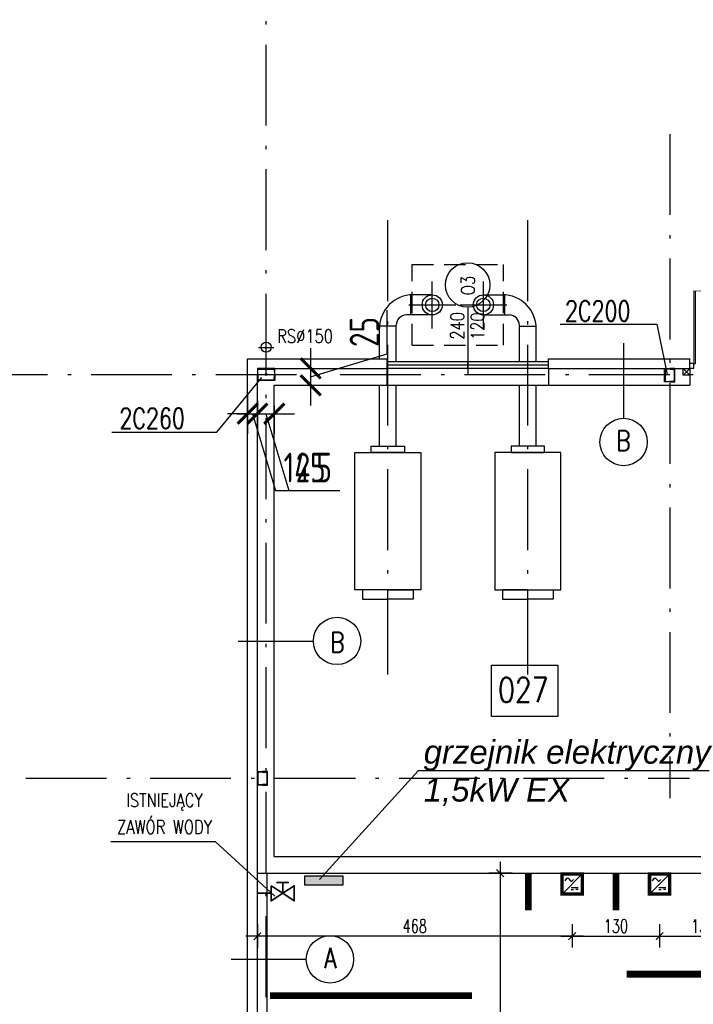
# Model space of a CAD drawing. Extents: x 153948 to 285449, y -89387 to -60195.
# Tile 48 of 100: x 248354 to 249356, y -75775 to -74312. Entities that reach past the tile are written whole.
import ezdxf
from ezdxf.enums import TextEntityAlignment as Align

# ---------------------------------------------------------------- set-up
doc = ezdxf.new("R2010")
doc.units = 0
doc.header["$LTSCALE"] = 100
doc.header["$MEASUREMENT"] = 0
doc.header["$PDMODE"] = 1
doc.linetypes.add('ACAD_ISO10W100', pattern=[18.5, 12, -3, 0.5, -3])
doc.linetypes.add('HIDDEN2', pattern=[4.7625, 3.175, -1.5875])
doc.layers.get('0').update_dxf_attribs({"linetype": 'CONTINUOUS'})
doc.layers.get('DEFPOINTS').update_dxf_attribs({"linetype": 'CONTINUOUS'})
for name, color, linetype in [('!!! instalacje', 7, 'CONTINUOUS'), ('1', 2, 'CONTINUOUS'), ('_INST OPIS', 7, 'CONTINUOUS'), ('_INST WODA', 4, 'CONTINUOUS'), ('A-LINIA PASY', 253, 'CONTINUOUS'), ('A-WYMIARY100', 7, 'CONTINUOUS'), ('ALUMINIUM', 5, 'CONTINUOUS'), ('DRZWI', 5, 'CONTINUOUS'), ('K-STA', 2, 'CONTINUOUS'), ('OKNA', 5, 'CONTINUOUS'), ('OPIS-POM', 2, 'CONTINUOUS'), ('OSIE', 8, 'ACAD_ISO10W100'), ('R-----OP', 2, 'CONTINUOUS'), ('RYNNY', 2, 'CONTINUOUS'), ('TEXT', 11, 'CONTINUOUS'), ('WIDOK', 11, 'CONTINUOUS'), ('WYMIARY', 1, 'CONTINUOUS')]:
    doc.layers.add(name, color=color, linetype=linetype)
doc.layers.add('A-PROSTOWNIK', color=7, linetype='CONTINUOUS', true_color=0xff0f0f)
doc.layers.add('CEGLA', color=4, linetype='CONTINUOUS', lineweight=30)
doc.layers.add('PANELE', color=3, linetype='CONTINUOUS', lineweight=30)
doc.styles.add('DYBY-NORMALNY-0-8-N', font='ROMANS.SHX', dxfattribs={"width": 0.8})
doc.styles.add('ISTN', font='ariali.ttf', dxfattribs={"height": 35})
doc.styles.add('STYLE2', font='isocp.shx', dxfattribs={"width": 0.8})
doc.styles.add('TXT3', font='SIMPLEX.SHX', dxfattribs={"width": 0.75, "height": 40})
doc.styles.add('wym_romans', font='romans.shx', dxfattribs={"width": 0.7})
doc.dimstyles.new('100_CM_krótki', dxfattribs={"dimscale": 10, "dimtxt": 2, "dimasz": 1.1, "dimexe": 1.7, "dimexo": 2, "dimgap": 0.5, "dimtad": 1, "dimdec": 1, "dimrnd": 0.5, "dimzin": 9, "dimtxsty": 'wym_romans', "dimblk": 'ARCHTICK', "dimcen": 2, "dimdle": 1.7, "dimclrd": 256, "dimclre": 256, "dimclrt": 151, "dimadec": 1, "dimazin": 2, "dimtfac": 1, "dimtdec": 1, "dimtix": 1, "dimtmove": 1, "dimatfit": 2, "dimldrblk": 'ARCHTICK', "dimfxl": 1.8, "dimfxlon": 1, "dimtolj": 1, "dimtzin": 0, "dimlwd": -1, "dimlwe": -1, "dimarcsym": 0})
doc.dimstyles.new('KRESKI_100', dxfattribs={"dimscale": 20, "dimtxt": 2.2, "dimasz": 1.5, "dimexe": 1.5, "dimexo": 1.5, "dimgap": 0.6, "dimtad": 1, "dimdec": 1, "dimrnd": 0.5, "dimdsep": 46, "dimtxsty": 'STYLE2', "dimblk1": 'ARCHTICK', "dimblk2": 'ARCHTICK', "dimsah": 1, "dimcen": 2.5, "dimdle": 1.5, "dimclrd": 10, "dimclre": 10, "dimclrt": 15, "dimadec": 0, "dimazin": 0, "dimtfac": 1, "dimtdec": 1, "dimtmove": 1, "dimatfit": 3, "dimldrblk": 'ARCHTICK', "dimfxl": 1.5, "dimfxlon": 1, "dimtolj": 1, "dimtzin": 0, "dimarcsym": 0})

# ---------------------------------------------------------------- blocks, each defined once
blk = doc.blocks.new('SC200X2')
at = {"layer": '1'}
for points in [[(-10, 7.5), (-10, 0), (-9.7, 0, 0.391021), (-9.1, 0.6), (-8.7, 5.6, -0.391021), (-7.6, 6.6), (7.6, 6.6, -0.391021), (8.7, 5.6), (9.1, 0.6, 0.391021), (9.7, 0), (10, 0), (10, 7.5)], [(-10, -7.5), (-10, 0), (-9.7, 0, -0.391021), (-9.1, -0.6), (-8.7, -5.6, 0.391021), (-7.6, -6.6), (7.6, -6.6, 0.391021), (8.7, -5.6), (9.1, -0.6, -0.391021), (9.7, 0), (10, 0), (10, -7.5)]]:
    blk.add_lwpolyline(points, format="xyb", close=True, dxfattribs=at)
blk = doc.blocks.new('SC260X2')
at = {"layer": '1'}
for points in [[(-13, 9), (-13, 0), (-12.4, 0), (-12.1, 7, -0.401015), (-11.1, 7.9), (11.1, 7.9, -0.401015), (12.1, 7), (12.4, 0), (13, 0), (13, 9)], [(-13, -9), (-13, 0), (-12.4, 0), (-12.1, -7, 0.401015), (-11.1, -7.9), (11.1, -7.9, 0.401015), (12.1, -7), (12.4, 0), (13, 0), (13, -9)]]:
    blk.add_lwpolyline(points, format="xyb", close=True, dxfattribs=at)
blk = doc.blocks.new('O120')
at = {"layer": 'OKNA', "ltscale": 0.1}
for p, q in [((0, 10), (120, 10)), ((0, 10), (0, 0)), ((0, 5), (120, 5)), ((0, 0), (120, 0)), ((120, 10), (120, 0))]:
    blk.add_line(p, q, dxfattribs=at)
blk = doc.blocks.new('D100')
at = {"layer": 'ALUMINIUM'}
for p, q in [((0, 0), (0, -6)), ((0, 0), (5, 0)), ((5, -6), (5, 0)), ((95, 0), (100, 0)), ((95, 0), (95, -6)), ((100, 0), (100, -6)), ((0, -6), (5, -6)), ((95, -6), (100, -6))]:
    blk.add_line(p, q, dxfattribs=at)
at = {"layer": 'ALUMINIUM', "lineweight": 9}
blk.add_line((95, -6), (95, -96), dxfattribs=at)
blk.add_arc((95, -6), 90, 180, 270, dxfattribs=at)
at = {"layer": 'DEFPOINTS'}
for p, q in [((93, -6), (93, -95.9)), ((95, -6), (93, -6))]:
    blk.add_line(p, q, dxfattribs=at)
blk = doc.blocks.new('_ARCHTICK')
at = {"color": 0, "linetype": 'ByBlock', "const_width": 0.15}
blk.add_lwpolyline([(-0.5, -0.5), (0.5, 0.5)], dxfattribs=at)
blk = doc.blocks.new('*D81')
at = {"layer": 'DEFPOINTS', "color": 0, "ltscale": 0.1, "transparency": 16777216}
for p in [(260307.9, -71947), (248692.9, -74816), (260307.9, -74816)]:
    blk.add_point(p, dxfattribs=at)
at = {"layer": 'WYMIARY', "color": 10, "lineweight": -2, "ltscale": 0.1, "transparency": 16777216}
for p, q in [((248692.9, -71977), (248692.9, -71917)), ((260307.9, -71977), (260307.9, -71917)), ((248662.9, -71947), (260337.9, -71947))]:
    blk.add_line(p, q, dxfattribs=at)
at = {"layer": 'WYMIARY', "color": 10, "lineweight": -2, "ltscale": 0.1, "transparency": 16777216, "xscale": 30, "yscale": 30, "zscale": 30, "rotation": 180}
blk.add_blockref('_ARCHTICK', (248692.9, -71947), dxfattribs=at)
at = {"layer": 'WYMIARY', "color": 10, "lineweight": -2, "ltscale": 0.1, "transparency": 16777216, "xscale": 30, "yscale": 30, "zscale": 30}
blk.add_blockref('_ARCHTICK', (260307.9, -71947), dxfattribs=at)
at = {"layer": 'WYMIARY', "color": 15, "ltscale": 0.1, "transparency": 16777216, "insert": (254500.4, -71913), "char_height": 44, "attachment_point": 5, "style": 'STYLE2'}
blk.add_mtext('\\A1;11615', dxfattribs=at)
blk = doc.blocks.new('*D101')
at = {"layer": 'DEFPOINTS', "color": 0, "ltscale": 0.1, "transparency": 16777216}
for p in [(248692.9, -72027), (248692.9, -74816), (248900.4, -74816)]:
    blk.add_point(p, dxfattribs=at)
at = {"layer": 'WYMIARY', "color": 10, "lineweight": -2, "ltscale": 0.1, "transparency": 16777216}
for p, q in [((248692.9, -72057), (248692.9, -71997)), ((248900.4, -72057), (248900.4, -71997)), ((248930.4, -72027), (248662.9, -72027))]:
    blk.add_line(p, q, dxfattribs=at)
at = {"layer": 'WYMIARY', "color": 10, "lineweight": -2, "ltscale": 0.1, "transparency": 16777216, "xscale": 30, "yscale": 30, "zscale": 30, "rotation": 180}
blk.add_blockref('_ARCHTICK', (248692.9, -72027), dxfattribs=at)
at = {"layer": 'WYMIARY', "color": 10, "lineweight": -2, "ltscale": 0.1, "transparency": 16777216, "xscale": 30, "yscale": 30, "zscale": 30}
blk.add_blockref('_ARCHTICK', (248900.4, -72027), dxfattribs=at)
at = {"layer": 'WYMIARY', "color": 15, "ltscale": 0.1, "transparency": 16777216, "insert": (248796.7, -71993), "char_height": 44, "attachment_point": 5, "style": 'STYLE2'}
blk.add_mtext('\\A1;207.5', dxfattribs=at)
blk = doc.blocks.new('*D102')
at = {"layer": 'DEFPOINTS', "color": 0, "ltscale": 0.1, "transparency": 16777216}
for p in [(248720.4, -72107), (248720.4, -72187), (248692.9, -74816)]:
    blk.add_point(p, dxfattribs=at)
at = {"layer": 'WYMIARY', "color": 10, "lineweight": -2, "ltscale": 0.1, "transparency": 16777216}
for p, q in [((248692.9, -72137), (248692.9, -72077)), ((248720.4, -72137), (248720.4, -72077)), ((248662.9, -72107), (248750.4, -72107))]:
    blk.add_line(p, q, dxfattribs=at)
at = {"layer": 'WYMIARY', "color": 10, "lineweight": -2, "ltscale": 0.1, "transparency": 16777216, "xscale": 30, "yscale": 30, "zscale": 30, "rotation": 180}
blk.add_blockref('_ARCHTICK', (248692.9, -72107), dxfattribs=at)
at = {"layer": 'WYMIARY', "color": 10, "lineweight": -2, "ltscale": 0.1, "transparency": 16777216, "xscale": 30, "yscale": 30, "zscale": 30}
blk.add_blockref('_ARCHTICK', (248720.4, -72107), dxfattribs=at)
at = {"layer": 'WYMIARY', "color": 15, "ltscale": 0.1, "transparency": 16777216, "insert": (248780.6, -72073), "char_height": 44, "attachment_point": 5, "style": 'STYLE2'}
blk.add_mtext('\\A1;27.5', dxfattribs=at)
blk = doc.blocks.new('*D112')
at = {"layer": 'DEFPOINTS', "color": 0, "ltscale": 0.1, "transparency": 16777216}
for p in [(248707.4, -72187), (248707.4, -72267), (248692.9, -74816)]:
    blk.add_point(p, dxfattribs=at)
at = {"layer": 'WYMIARY', "color": 10, "lineweight": -2, "ltscale": 0.1, "transparency": 16777216}
for p, q in [((248692.9, -72217), (248692.9, -72157)), ((248707.4, -72217), (248707.4, -72157)), ((248692.9, -72187), (248662.9, -72187)), ((248692.9, -72187), (248707.4, -72187)), ((248707.4, -72187), (248737.4, -72187))]:
    blk.add_line(p, q, dxfattribs=at)
at = {"layer": 'WYMIARY', "color": 10, "lineweight": -2, "ltscale": 0.1, "transparency": 16777216, "xscale": 30, "yscale": 30, "zscale": 30}
blk.add_blockref('_ARCHTICK', (248692.9, -72187), dxfattribs=at)
at = {"layer": 'WYMIARY', "color": 10, "lineweight": -2, "ltscale": 0.1, "transparency": 16777216, "xscale": 30, "yscale": 30, "zscale": 30, "rotation": 180}
blk.add_blockref('_ARCHTICK', (248707.4, -72187), dxfattribs=at)
at = {"layer": 'WYMIARY', "color": 15, "ltscale": 0.1, "transparency": 16777216, "insert": (248647.4, -72153), "char_height": 44, "attachment_point": 5, "style": 'STYLE2'}
blk.add_mtext('\\A1;14.5', dxfattribs=at)
blk = doc.blocks.new('*D136')
at = {"layer": 'DEFPOINTS', "color": 0, "ltscale": 0.1, "transparency": 16777216}
for p in [(248692.9, -74839.5), (248707.4, -74848.5), (248707.4, -74897.7)]:
    blk.add_point(p, dxfattribs=at)
at = {"layer": 'WYMIARY', "color": 10, "lineweight": -2, "ltscale": 0.1, "transparency": 16777216}
for p, q in [((248692.9, -74869.5), (248692.9, -74927.7)), ((248707.4, -74878.5), (248707.4, -74927.7)), ((248692.9, -74897.7), (248662.9, -74897.7)), ((248692.9, -74897.7), (248707.4, -74897.7)), ((248692.9, -74897.7), (248707.4, -74897.7)), ((248700.2, -74897.7), (248734.4, -75011.7)), ((248707.4, -74897.7), (248737.4, -74897.7)), ((248734.4, -75011.7), (248830.2, -75011.7))]:
    blk.add_line(p, q, dxfattribs=at)
at = {"layer": 'WYMIARY', "color": 10, "lineweight": -2, "ltscale": 0.1, "transparency": 16777216, "xscale": 30, "yscale": 30, "zscale": 30}
blk.add_blockref('_ARCHTICK', (248692.9, -74897.7), dxfattribs=at)
at = {"layer": 'WYMIARY', "color": 10, "lineweight": -2, "ltscale": 0.1, "transparency": 16777216, "xscale": 30, "yscale": 30, "zscale": 30, "rotation": 180}
blk.add_blockref('_ARCHTICK', (248707.4, -74897.7), dxfattribs=at)
at = {"layer": 'WYMIARY', "color": 15, "ltscale": 0.1, "transparency": 16777216, "insert": (248782.3, -74977.7), "char_height": 44, "attachment_point": 5, "style": 'STYLE2'}
blk.add_mtext('\\A1;14.5', dxfattribs=at)
blk = doc.blocks.new('*D137')
at = {"layer": 'DEFPOINTS', "color": 0, "ltscale": 0.1, "transparency": 16777216}
for p in [(248707.4, -74848.5), (248732.4, -74855.5), (248732.4, -74897.7)]:
    blk.add_point(p, dxfattribs=at)
at = {"layer": 'WYMIARY', "color": 10, "lineweight": -2, "ltscale": 0.1, "transparency": 16777216}
for p, q in [((248707.4, -74878.5), (248707.4, -74927.7)), ((248732.4, -74885.5), (248732.4, -74927.7)), ((248677.4, -74897.7), (248762.4, -74897.7)), ((248719.9, -74897.7), (248754.1, -75011.7)), ((248754.1, -75011.7), (248819.2, -75011.7))]:
    blk.add_line(p, q, dxfattribs=at)
at = {"layer": 'WYMIARY', "color": 10, "lineweight": -2, "ltscale": 0.1, "transparency": 16777216, "xscale": 30, "yscale": 30, "zscale": 30, "rotation": 180}
blk.add_blockref('_ARCHTICK', (248707.4, -74897.7), dxfattribs=at)
at = {"layer": 'WYMIARY', "color": 10, "lineweight": -2, "ltscale": 0.1, "transparency": 16777216, "xscale": 30, "yscale": 30, "zscale": 30}
blk.add_blockref('_ARCHTICK', (248732.4, -74897.7), dxfattribs=at)
at = {"layer": 'WYMIARY', "color": 15, "ltscale": 0.1, "transparency": 16777216, "insert": (248786.6, -74977.7), "char_height": 44, "attachment_point": 5, "style": 'STYLE2'}
blk.add_mtext('\\A1;25', dxfattribs=at)
blk = doc.blocks.new('*D149')
at = {"layer": 'DEFPOINTS', "color": 0, "ltscale": 0.1, "transparency": 16777216}
for p in [(248733.4, -74830.5), (248732.4, -74855.5), (248786.6, -74855.5)]:
    blk.add_point(p, dxfattribs=at)
at = {"layer": 'WYMIARY', "color": 10, "lineweight": -2, "ltscale": 0.1, "transparency": 16777216}
for p, q in [((248900.6, -74808.8), (248900.6, -74743.8)), ((248786.6, -74800.5), (248786.6, -74885.5)), ((248786.6, -74843), (248900.6, -74808.8)), ((248763.4, -74830.5), (248816.6, -74830.5)), ((248762.4, -74855.5), (248816.6, -74855.5))]:
    blk.add_line(p, q, dxfattribs=at)
at = {"layer": 'WYMIARY', "color": 10, "lineweight": -2, "ltscale": 0.1, "transparency": 16777216, "xscale": 30, "yscale": 30, "zscale": 30}
for p, rotation in [((248786.6, -74830.5), 90), ((248786.6, -74855.5), 270)]:
    blk.add_blockref('_ARCHTICK', p, dxfattribs=dict(at, rotation=rotation))
at = {"layer": 'WYMIARY', "color": 15, "ltscale": 0.1, "transparency": 16777216, "insert": (248866.6, -74776.3), "char_height": 44, "attachment_point": 5, "rotation": 90, "style": 'STYLE2'}
blk.add_mtext('\\A1;25', dxfattribs=at)
blk = doc.blocks.new('*D198')
at = {"layer": 'DEFPOINTS', "color": 0, "ltscale": 0.1, "transparency": 16777216}
for p in [(248692.9, -74816), (247825, -85703), (248692.9, -85703)]:
    blk.add_point(p, dxfattribs=at)
at = {"layer": 'WYMIARY', "color": 10, "lineweight": -2, "ltscale": 0.1, "transparency": 16777216}
for p, q in [((247825, -74786), (247825, -85733)), ((247855, -74816), (247795, -74816)), ((247855, -85703), (247795, -85703))]:
    blk.add_line(p, q, dxfattribs=at)
at = {"layer": 'WYMIARY', "color": 10, "lineweight": -2, "ltscale": 0.1, "transparency": 16777216, "xscale": 30, "yscale": 30, "zscale": 30}
for p, rotation in [((247825, -74816), 90), ((247825, -85703), 270)]:
    blk.add_blockref('_ARCHTICK', p, dxfattribs=dict(at, rotation=rotation))
at = {"layer": 'WYMIARY', "color": 15, "ltscale": 0.1, "transparency": 16777216, "insert": (247791, -80259.5), "char_height": 44, "attachment_point": 5, "rotation": 90, "style": 'STYLE2'}
blk.add_mtext('\\A1;10887', dxfattribs=at)
blk = doc.blocks.new('*D203')
at = {"layer": 'DEFPOINTS', "color": 0, "ltscale": 0.1, "transparency": 16777216}
for p in [(247905, -74816), (248692.9, -74816), (248692.9, -76849.5)]:
    blk.add_point(p, dxfattribs=at)
at = {"layer": 'WYMIARY', "color": 10, "lineweight": -2, "ltscale": 0.1, "transparency": 16777216}
for p, q in [((247905, -76879.5), (247905, -74786)), ((247935, -74816), (247875, -74816)), ((247935, -76849.5), (247875, -76849.5))]:
    blk.add_line(p, q, dxfattribs=at)
at = {"layer": 'WYMIARY', "color": 10, "lineweight": -2, "ltscale": 0.1, "transparency": 16777216, "xscale": 30, "yscale": 30, "zscale": 30}
for p, rotation in [((247905, -74816), 90), ((247905, -76849.5), 270)]:
    blk.add_blockref('_ARCHTICK', p, dxfattribs=dict(at, rotation=rotation))
at = {"layer": 'WYMIARY', "color": 15, "ltscale": 0.1, "transparency": 16777216, "insert": (247871, -75832.8), "char_height": 44, "attachment_point": 5, "rotation": 90, "style": 'STYLE2'}
blk.add_mtext('\\A1;2033.5', dxfattribs=at)
blk = doc.blocks.new('*D204')
at = {"layer": 'DEFPOINTS', "color": 0, "ltscale": 0.1, "transparency": 16777216}
for p in [(248692.9, -74816), (247985, -74839.5), (248065, -74839.5)]:
    blk.add_point(p, dxfattribs=at)
at = {"layer": 'WYMIARY', "color": 10, "lineweight": -2, "ltscale": 0.1, "transparency": 16777216}
for p, q in [((247915, -74806.8), (247915, -74706.5)), ((247985, -74816), (247985, -74786)), ((247985, -74827.8), (247915, -74806.8)), ((248015, -74816), (247955, -74816)), ((247985, -74816), (247985, -74839.5)), ((247985, -74816), (247985, -74839.5)), ((248015, -74839.5), (247955, -74839.5)), ((247985, -74839.5), (247985, -74869.5))]:
    blk.add_line(p, q, dxfattribs=at)
at = {"layer": 'WYMIARY', "color": 10, "lineweight": -2, "ltscale": 0.1, "transparency": 16777216, "xscale": 30, "yscale": 30, "zscale": 30}
for p, rotation in [((247985, -74816), 270), ((247985, -74839.5), 90)]:
    blk.add_blockref('_ARCHTICK', p, dxfattribs=dict(at, rotation=rotation))
at = {"layer": 'WYMIARY', "color": 15, "ltscale": 0.1, "transparency": 16777216, "insert": (247881, -74756.7), "char_height": 44, "attachment_point": 5, "rotation": 90, "style": 'STYLE2'}
blk.add_mtext('\\A1;23.5', dxfattribs=at)
blk = doc.blocks.new('*D234')
at = {"layer": 'DEFPOINTS', "color": 0, "ltscale": 0.1, "transparency": 16777216}
for p in [(248065, -74839.5), (248145, -74839.5), (248363.2, -75439.5)]:
    blk.add_point(p, dxfattribs=at)
at = {"layer": 'WYMIARY', "color": 10, "lineweight": -2, "ltscale": 0.1, "transparency": 16777216}
for p, q in [((248065, -75469.5), (248065, -74809.5)), ((248095, -74839.5), (248035, -74839.5)), ((248095, -75439.5), (248035, -75439.5))]:
    blk.add_line(p, q, dxfattribs=at)
at = {"layer": 'WYMIARY', "color": 10, "lineweight": -2, "ltscale": 0.1, "transparency": 16777216, "xscale": 30, "yscale": 30, "zscale": 30}
for p, rotation in [((248065, -74839.5), 90), ((248065, -75439.5), 270)]:
    blk.add_blockref('_ARCHTICK', p, dxfattribs=dict(at, rotation=rotation))
at = {"layer": 'WYMIARY', "color": 15, "ltscale": 0.1, "transparency": 16777216, "insert": (248031, -75139.5), "char_height": 44, "attachment_point": 5, "rotation": 90, "style": 'STYLE2'}
blk.add_mtext('\\A1;600', dxfattribs=at)
blk = doc.blocks.new('*D236')
at = {"layer": 'DEFPOINTS', "color": 0, "ltscale": 0.1, "transparency": 16777216}
for p in [(248065, -74816), (248692.9, -74816), (248707.4, -74830.5)]:
    blk.add_point(p, dxfattribs=at)
at = {"layer": 'WYMIARY', "color": 10, "lineweight": -2, "ltscale": 0.1, "transparency": 16777216}
for p, q in [((247995, -74802.3), (247995, -74706.4)), ((248065, -74816), (248065, -74786)), ((248065, -74823.3), (247995, -74802.3)), ((248095, -74816), (248035, -74816)), ((248065, -74830.5), (248065, -74816)), ((248065, -74830.5), (248065, -74816)), ((248095, -74830.5), (248035, -74830.5)), ((248065, -74830.5), (248065, -74860.5))]:
    blk.add_line(p, q, dxfattribs=at)
at = {"layer": 'WYMIARY', "color": 10, "lineweight": -2, "ltscale": 0.1, "transparency": 16777216, "xscale": 30, "yscale": 30, "zscale": 30}
for p, rotation in [((248065, -74816), 270), ((248065, -74830.5), 90)]:
    blk.add_blockref('_ARCHTICK', p, dxfattribs=dict(at, rotation=rotation))
at = {"layer": 'WYMIARY', "color": 15, "ltscale": 0.1, "transparency": 16777216, "insert": (247961, -74754.4), "char_height": 44, "attachment_point": 5, "rotation": 90, "style": 'STYLE2'}
blk.add_mtext('\\A1;14.5', dxfattribs=at)
blk = doc.blocks.new('*D811')
at = {"layer": 'A-WYMIARY100', "ltscale": 0.1, "transparency": 16777216}
for p, q in [((249068.3, -75563.5), (249068.3, -76621.5)), ((249086.3, -75580.5), (249051.3, -75580.5)), ((249086.3, -76604.5), (249051.3, -76604.5))]:
    blk.add_line(p, q, dxfattribs=at)
at = {"layer": 'DEFPOINTS', "color": 0, "ltscale": 0.1, "transparency": 16777216}
for p in [(249323.9, -75580.5), (249068.3, -76604.5), (249323.9, -76604.5)]:
    blk.add_point(p, dxfattribs=at)
at = {"layer": 'A-WYMIARY100', "ltscale": 0.1, "transparency": 16777216, "xscale": 11, "yscale": 11, "zscale": 11}
for p, rotation in [((249068.3, -75580.5), 90), ((249068.3, -76604.5), 270)]:
    blk.add_blockref('_ARCHTICK', p, dxfattribs=dict(at, rotation=rotation))
at = {"layer": 'A-WYMIARY100', "color": 151, "ltscale": 0.1, "transparency": 16777216, "insert": (249053.3, -76092.5), "char_height": 20, "attachment_point": 5, "rotation": 90, "style": 'wym_romans'}
blk.add_mtext('\\A1;1024', dxfattribs=at)
blk = doc.blocks.new('symb_prost')
at = {"layer": 'A-PROSTOWNIK', "ltscale": 0.1, "const_width": 5}
blk.add_lwpolyline([(-15, 0), (15, 0), (15, -30), (-15, -30)], close=True, dxfattribs=at)
at = {"layer": 'A-PROSTOWNIK', "lineweight": 25, "ltscale": 0.1}
for points in [[(-15, -30), (15, 0)], [(-1.3, -20), (9.1, -20)], [(-1.3, -23.1), (2.2, -23.1)], [(9.1, -23.1), (5.6, -23.1)]]:
    blk.add_lwpolyline(points, dxfattribs=at)
blk.add_lwpolyline([(-10.6, -10.3), (-7.9, -6.7, -0.472451), (-5.5, -6.7), (-2.3, -10.3, 0.462364), (0.1, -10.3), (2, -8.1)], format="xyb", dxfattribs=at)
blk = doc.blocks.new('*D901')
at = {"layer": 'A-WYMIARY100', "ltscale": 0.1, "transparency": 16777216}
for p, q in [((249175.4, -75656.1), (249175.4, -75691.1)), ((249305.4, -75656.1), (249305.4, -75691.1)), ((249158.4, -75674.1), (249322.4, -75674.1))]:
    blk.add_line(p, q, dxfattribs=at)
at = {"layer": 'DEFPOINTS', "color": 0, "ltscale": 0.1, "transparency": 16777216}
for p in [(249175.4, -75611.5), (249305.4, -75611.5), (249305.4, -75674.1)]:
    blk.add_point(p, dxfattribs=at)
at = {"layer": 'A-WYMIARY100', "ltscale": 0.1, "transparency": 16777216, "xscale": 11, "yscale": 11, "zscale": 11, "rotation": 180}
blk.add_blockref('_ARCHTICK', (249175.4, -75674.1), dxfattribs=at)
at = {"layer": 'A-WYMIARY100', "ltscale": 0.1, "transparency": 16777216, "xscale": 11, "yscale": 11, "zscale": 11}
blk.add_blockref('_ARCHTICK', (249305.4, -75674.1), dxfattribs=at)
at = {"layer": 'A-WYMIARY100', "color": 151, "ltscale": 0.1, "transparency": 16777216, "insert": (249240.4, -75659.1), "char_height": 20, "attachment_point": 5, "style": 'wym_romans'}
blk.add_mtext('\\A1;130', dxfattribs=at)
blk = doc.blocks.new('*D902')
at = {"layer": 'A-WYMIARY100', "ltscale": 0.1, "transparency": 16777216}
for p, q in [((249305.4, -75656.1), (249305.4, -75691.1)), ((249435.4, -75656.1), (249435.4, -75691.1)), ((249288.4, -75674.1), (249452.4, -75674.1))]:
    blk.add_line(p, q, dxfattribs=at)
at = {"layer": 'DEFPOINTS', "color": 0, "ltscale": 0.1, "transparency": 16777216}
for p in [(249305.4, -75611.5), (249435.4, -75611.5), (249435.4, -75674.1)]:
    blk.add_point(p, dxfattribs=at)
at = {"layer": 'A-WYMIARY100', "ltscale": 0.1, "transparency": 16777216, "xscale": 11, "yscale": 11, "zscale": 11, "rotation": 180}
blk.add_blockref('_ARCHTICK', (249305.4, -75674.1), dxfattribs=at)
at = {"layer": 'A-WYMIARY100', "ltscale": 0.1, "transparency": 16777216, "xscale": 11, "yscale": 11, "zscale": 11}
blk.add_blockref('_ARCHTICK', (249435.4, -75674.1), dxfattribs=at)
at = {"layer": 'A-WYMIARY100', "color": 151, "ltscale": 0.1, "transparency": 16777216, "insert": (249370.4, -75659.1), "char_height": 20, "attachment_point": 5, "style": 'wym_romans'}
blk.add_mtext('\\A1;130', dxfattribs=at)
blk = doc.blocks.new('*D908')
at = {"layer": 'A-WYMIARY100', "ltscale": 0.1, "transparency": 16777216}
for p, q in [((249175.4, -75656.1), (249175.4, -75691.1)), ((248707.4, -75656.4), (248707.4, -75691.1)), ((249192.4, -75674.1), (248690.4, -75674.1))]:
    blk.add_line(p, q, dxfattribs=at)
at = {"layer": 'DEFPOINTS', "color": 0, "ltscale": 0.1, "transparency": 16777216}
for p in [(249175.4, -75611.5), (248707.4, -75636.4), (248707.4, -75674.1)]:
    blk.add_point(p, dxfattribs=at)
at = {"layer": 'A-WYMIARY100', "ltscale": 0.1, "transparency": 16777216, "xscale": 11, "yscale": 11, "zscale": 11, "rotation": 180}
blk.add_blockref('_ARCHTICK', (248707.4, -75674.1), dxfattribs=at)
at = {"layer": 'A-WYMIARY100', "ltscale": 0.1, "transparency": 16777216, "xscale": 11, "yscale": 11, "zscale": 11}
blk.add_blockref('_ARCHTICK', (249175.4, -75674.1), dxfattribs=at)
at = {"layer": 'A-WYMIARY100', "color": 151, "ltscale": 0.1, "transparency": 16777216, "insert": (248941.4, -75659.1), "char_height": 20, "attachment_point": 5, "style": 'wym_romans'}
blk.add_mtext('\\A1;468', dxfattribs=at)

msp = doc.modelspace()

# ---------------------------------------------------------------- hatches: boundary and pattern name
at = {"layer": '!!! instalacje', "ltscale": 0.1}
h = msp.add_hatch(color=1, dxfattribs=at)
h.dxf.hatch_style = 1
h.paths.add_polyline_path([(248834.95, -75597.78), (248834.95, -75584.89), (248777.65, -75584.89), (248777.65, -75597.78)])

# ---------------------------------------------------------------- linework, layer by layer
for p, q in [((248946.45, -75428.2), (248799.98, -75589.82)), ((249378.85, -75428.2), (248946.45, -75428.2))]:
    msp.add_line(p, q, dxfattribs=at)
at = {"layer": '!!! instalacje', "color": 1, "ltscale": 0.1}
msp.add_lwpolyline([(248834.95, -75597.78), (248834.95, -75584.89), (248777.65, -75584.89), (248777.65, -75597.78)], close=True, dxfattribs=at)
msp.add_circle((248720.4, -74839.55), 1.31)
at = {"layer": '_INST OPIS'}
for p, q in [((248489.32, -75533.45), (248644.78, -75533.45)), ((248644.78, -75533.45), (248733.33, -75614.84))]:
    msp.add_line(p, q, dxfattribs=at)
at = {"layer": '_INST WODA', "lineweight": 35, "ltscale": 0.1}
for points in [[(248736.02, -75594.38), (248754.08, -75594.38)], [(248745.05, -75610.41), (248745.05, -75594.38)], [(248707.69, -75610.41), (248727.82, -75610.41)]]:
    msp.add_lwpolyline(points, dxfattribs=at)
msp.add_lwpolyline([(248727.82, -75599.18), (248727.82, -75621.64), (248745.05, -75610.41), (248762.28, -75599.18), (248762.28, -75621.64), (248745.05, -75610.41)], close=True, dxfattribs=at)
at = {"layer": 'A-LINIA PASY', "color": 253, "true_color": 0xababab, "const_width": 10}
for points in [[(249110.4, -75580.55), (249110.4, -75635.55)], [(249240.4, -75580.55), (249240.4, -75635.55)], [(249616.4, -75730.55), (249256.4, -75730.55)], [(249026.4, -75762.55), (248726.4, -75762.55)]]:
    msp.add_lwpolyline(points, dxfattribs=at)
at = {"layer": 'CEGLA', "ltscale": 0.2}
for p, q in [((248900.4, -74855.55), (248900.4, -74830.55)), ((249140.4, -74830.55), (249140.4, -74855.55)), ((249350.4, -74830.55), (249350.4, -74855.55))]:
    msp.add_line(p, q, dxfattribs=at)
at = {"layer": 'CEGLA', "ltscale": 0.5}
for p, q in [((248732.4, -74855.55), (248900.4, -74855.55)), ((248732.4, -75555.55), (248732.4, -74855.55)), ((249140.4, -74855.55), (249350.4, -74855.55)), ((248732.4, -75555.55), (249532.4, -75555.55)), ((248707.4, -75580.55), (249940.4, -75580.55))]:
    msp.add_line(p, q, dxfattribs=at)
at = {"layer": 'K-STA', "ltscale": 0.1}
for p, q in [((248935.62, -74751.05), (248935.62, -74721.15)), ((248967.4, -74721.05), (248938.9, -74721.05)), ((249043.4, -74721.05), (249071.9, -74721.05)), ((249075.19, -74751.05), (249075.19, -74721.15)), ((248967.4, -74751.05), (248928.9, -74751.05)), ((249043.4, -74751.05), (249081.9, -74751.05)), ((248888.9, -74816.05), (248888.9, -74771.05)), ((248913.9, -74767.76), (248889.01, -74767.76)), ((248913.9, -74820.55), (248913.9, -74766.05)), ((249096.9, -74820.55), (249096.9, -74766.05)), ((249096.9, -74767.76), (249121.8, -74767.76)), ((249121.9, -74820.55), (249121.9, -74771.05)), ((249350.4, -74830.55), (249340.4, -74840.55)), ((249350.4, -74840.55), (249340.4, -74830.55)), ((248888.9, -74946.16), (248888.9, -74855.55)), ((248913.9, -74946.16), (248913.9, -74855.55)), ((249096.9, -74946.16), (249096.9, -74855.55)), ((249121.9, -74946.16), (249121.9, -74855.55))]:
    msp.add_line(p, q, dxfattribs=at)
at = {"layer": 'K-STA'}
for points in [[(249350.4, -74840.55), (249340.4, -74840.55), (249340.4, -74830.55), (249350.4, -74830.55)], [(248876.68, -74946.16), (248926.13, -74946.16), (248926.13, -74955.55), (248876.68, -74955.55)], [(249134.13, -74946.16), (249084.68, -74946.16), (249084.68, -74955.55), (249134.13, -74955.55)], [(248852.4, -74955.55), (248950.4, -74955.55), (248950.4, -75159.55), (248852.4, -75159.55)], [(249158.4, -74955.55), (249060.4, -74955.55), (249060.4, -75159.55), (249158.4, -75159.55)], [(248901.4, -75159.55), (248863.65, -75159.55), (248863.65, -75173.16), (248901.4, -75173.16)], [(248901.4, -75159.55), (248939.16, -75159.55), (248939.16, -75173.16), (248901.4, -75173.16)], [(249109.4, -75159.55), (249071.65, -75159.55), (249071.65, -75173.16), (249109.4, -75173.16)], [(249109.4, -75159.55), (249147.16, -75159.55), (249147.16, -75173.16), (249109.4, -75173.16)]]:
    msp.add_lwpolyline(points, close=True, dxfattribs=at)
at = {"layer": 'K-STA', "ltscale": 0.1}
for centre, radius in [((248967.4, -74736.05), 15), ((248967.4, -74736.05), 10), ((249043.4, -74736.05), 15), ((249043.4, -74736.05), 10)]:
    msp.add_circle(centre, radius, dxfattribs=at)
for centre, radius, start, end in [((248938.9, -74771.05), 50, 90, 180), ((249071.9, -74771.05), 50, 0, 90), ((248928.9, -74766.05), 15, 90, 180), ((249081.9, -74766.05), 15, 0, 90)]:
    msp.add_arc(centre, radius, start, end, dxfattribs=at)
at = {"layer": 'OKNA', "ltscale": 0.2}
msp.add_line((248900.4, -74855.55), (249140.4, -74855.55), dxfattribs=at)
at = {"layer": 'OPIS-POM'}
msp.add_lwpolyline([(249055.59, -75271.32), (249154.26, -75271.32), (249154.26, -75347.63), (249055.59, -75347.63)], close=True, dxfattribs=at)
at = {"layer": 'OSIE', "ltscale": 0.1}
for p, q in [((248720.4, -86679.55), (248720.4, -73374.65)), ((249320.4, -74482.32), (249320.4, -75469.12)), ((248901.4, -75285.36), (248901.4, -74585.36)), ((249109.4, -75285.36), (249109.4, -74585.36)), ((248967.4, -74771.05), (248967.4, -74701.05)), ((249043.4, -74771.05), (249043.4, -74701.05)), ((248932.4, -74736.05), (249002.4, -74736.05)), ((249008.4, -74736.05), (249078.4, -74736.05)), ((248720.4, -74810.79), (248720.4, -74787.99)), ((248709.01, -74799.39), (248731.8, -74799.39)), ((247720.4, -74839.55), (263229.19, -74839.55)), ((248363.17, -75439.55), (249349.98, -75439.55))]:
    msp.add_line(p, q, dxfattribs=at)
at = {"layer": 'PANELE', "ltscale": 0.5}
for p, q in [((248692.9, -74816.05), (248900.4, -74816.05)), ((248692.9, -76089.55), (248692.9, -74816.05)), ((249140.4, -74816.05), (249350.4, -74816.05)), ((249350.4, -74830.55), (249350.4, -74816.05)), ((248733.4, -74830.55), (248900.4, -74830.55)), ((249140.4, -74830.55), (249350.4, -74830.55)), ((248707.4, -76089.55), (248707.4, -74848.55))]:
    msp.add_line(p, q, dxfattribs=at)
at = {"layer": 'PANELE', "ltscale": 0.1}
for p, q in [((248900.4, -74830.55), (248900.4, -74816.05)), ((249140.4, -74830.55), (249140.4, -74816.05))]:
    msp.add_line(p, q, dxfattribs=at)
at = {"layer": 'R-----OP'}
for p, q in [((249251.5, -74792.88), (249251.5, -74904.61)), ((248678.95, -75235.85), (248790.69, -75235.85)), ((248668.37, -75708.17), (248780.11, -75708.17))]:
    msp.add_line(p, q, dxfattribs=at)
msp.add_lwpolyline([(249020.4, -74738.89), (249020.4, -74840.55)], dxfattribs=at)
for centre, radius in [((249019.93, -74706.39), 33), ((249251.89, -74939.79), 35.19), ((248825.87, -75235.46), 35.19), ((248815.29, -75708.56), 35.19)]:
    msp.add_circle(centre, radius, dxfattribs=at)
at = {"layer": 'RYNNY', "ltscale": 0.1}
msp.add_circle((248720.4, -74799.02), 7.5, dxfattribs=at)
at = {"layer": 'TEXT'}
for p, q in [((249157.65, -74764.89), (249301.28, -74764.89)), ((249301.28, -74764.89), (249316.65, -74839.55)), ((248646.99, -74925.13), (248713.86, -74844.05)), ((248646.99, -74925.13), (248713.86, -74844.05)), ((248490.8, -74925.13), (248646.99, -74925.13)), ((248490.8, -74925.13), (248646.99, -74925.13))]:
    msp.add_line(p, q, dxfattribs=at)
at = {"layer": 'WIDOK', "linetype": 'HIDDEN2', "ltscale": 0.1}
for p, q in [((248937.4, -74676.05), (249073.4, -74676.05)), ((248937.4, -74796.05), (248937.4, -74676.05)), ((249073.4, -74796.05), (249073.4, -74676.05)), ((248937.4, -74796.05), (249073.4, -74796.05))]:
    msp.add_line(p, q, dxfattribs=at)
at = {"layer": 'WIDOK', "ltscale": 0.1}
msp.add_lwpolyline([(248721.4, -75580.55), (248721.4, -76604.55)], dxfattribs=at)

# ---------------------------------------------------------------- block references
at = {"layer": 'A-PROSTOWNIK'}
for p in [(249175.4, -75581.55), (249305.4, -75581.55)]:
    msp.add_blockref('symb_prost', p, dxfattribs=at)
at = {"layer": 'DRZWI', "ltscale": 0.2, "xscale": 1.200000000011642, "yscale": 1.200000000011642, "zscale": 1.200000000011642, "rotation": 180}
msp.add_blockref('D100', (249470.43, -74830.49), dxfattribs=at)
at = {"layer": 'K-STA', "ltscale": 0.5}
msp.add_blockref('SC260X2', (248720.4, -74839.55), dxfattribs=at)
at = {"layer": 'K-STA', "ltscale": 0.5, "rotation": 270}
for p in [(249320.4, -74840.55), (248714.9, -75439.55)]:
    msp.add_blockref('SC200X2', p, dxfattribs=at)
at = {"layer": 'OKNA', "ltscale": 0.1, "rotation": 180}
for p in [(249020.4, -74820.55), (249140.4, -74820.55)]:
    msp.add_blockref('O120', p, dxfattribs=at)

# ---------------------------------------------------------------- texts
at = {"layer": '!!! instalacje', "ltscale": 0.1, "style": 'ISTN'}
for s, p in [('grzejnik elektryczny ', (248954.73, -75417.86)), ('1,5kW EX', (248954.73, -75474.09))]:
    msp.add_text(s, height=35, dxfattribs=at).set_placement(p)
at = {"layer": '_INST OPIS', "style": 'DYBY-NORMALNY-0-8-N', "width": 0.8}
for s, p in [('ISTNIEJĄCY', (248569.28, -75474.45)), ('ZAWÓR WODY', (248569.28, -75508.51))]:
    msp.add_text(s, height=20, dxfattribs=at).set_placement(p, align=Align.MIDDLE)
at = {"layer": 'OPIS-POM', "style": 'DYBY-NORMALNY-0-8-N', "width": 0.8}
msp.add_text('027', height=36.562, dxfattribs=at).set_placement((249102.8, -75308.13), align=Align.MIDDLE)
at = {"layer": 'R-----OP', "color": 2, "style": 'DYBY-NORMALNY-0-8-N', "width": 0.8}
msp.add_text('O3', height=20, rotation=90, dxfattribs=at).set_placement((249020.45, -74707.25), align=Align.MIDDLE_CENTER)
for s, p in [('240', (249014.68, -74787.73)), ('120', (249044.78, -74788.27))]:
    msp.add_text(s, height=20, rotation=90, dxfattribs=at).set_placement(p)
msp.add_text('RS%%c150', height=20, dxfattribs=at).set_placement((248778.38, -74782.48), align=Align.MIDDLE)
at = {"layer": 'R-----OP', "style": 'DYBY-NORMALNY-0-8-N', "width": 0.8}
for s, p in [('B', (249251.49, -74937.68)), ('B', (248826.27, -75237.57)), ('A', (248815.69, -75706.45))]:
    msp.add_text(s, height=30, dxfattribs=at).set_placement(p, align=Align.MIDDLE)
at = {"layer": 'TEXT', "style": 'TXT3', "width": 0.75}
for s, p in [('2C200', (249164.78, -74760.01)), ('2C260', (248502.25, -74919.67))]:
    msp.add_text(s, height=30, dxfattribs=at).set_placement(p)

# ---------------------------------------------------------------- dimensions: what is measured, and where the dimension line sits
at = {"layer": 'A-WYMIARY100', "ltscale": 0.1}
dim = msp.add_linear_dim(base=(249068.29, -76604.55), p1=(249323.9, -75580.55), p2=(249323.9, -76604.55), angle=90, dimstyle='100_CM_krótki', dxfattribs=at)
dim.commit()
dim.dimension.update_dxf_attribs({"geometry": '*D811', "text_midpoint": (249053.29, -76092.55)})
for base, p1, p2, picture, middle in [((248707.4, -75674.06), (249175.4, -75611.55), (248707.4, -75636.44), '*D908', (248941.4, -75659.06)), ((249305.4, -75674.06), (249175.4, -75611.55), (249305.4, -75611.55), '*D901', (249240.4, -75659.06)), ((249435.4, -75674.06), (249305.4, -75611.55), (249435.4, -75611.55), '*D902', (249370.4, -75659.06))]:
    dim = msp.add_linear_dim(base=base, p1=p1, p2=p2, dimstyle='100_CM_krótki', dxfattribs=at)
    dim.commit()
    dim.dimension.update_dxf_attribs({"geometry": picture, "text_midpoint": middle})
at = {"layer": 'WYMIARY', "ltscale": 0.1}
for base, p1, p2, picture, middle in [((260307.9, -71946.96), (248692.9, -74816.05), (260307.9, -74816.05), '*D81', (254500.4, -71912.96)), ((248692.9, -72026.96), (248900.4, -74816.05), (248692.9, -74816.05), '*D101', (248796.65, -71992.95)), ((248707.4, -74897.7), (248692.9, -74839.55), (248707.4, -74848.55), '*D136', (248746.35, -74977.7)), ((248732.4, -74897.7), (248707.4, -74848.55), (248732.4, -74855.55), '*D137', (248766.11, -74977.71))]:
    dim = msp.add_linear_dim(base=base, p1=p1, p2=p2, dimstyle='KRESKI_100', dxfattribs=at)
    dim.commit()
    dim.dimension.update_dxf_attribs({"geometry": picture, "text_midpoint": middle})
for base, p2, picture, middle in [((248720.4, -72106.96), (248720.4, -72186.96), '*D102', (248780.62, -72106.96)), ((248707.4, -72186.96), (248707.4, -72266.96), '*D112', (248647.36, -72186.96))]:
    dim = msp.add_linear_dim(base=base, p1=(248692.9, -74816.05), p2=p2, dimstyle='KRESKI_100', dxfattribs=at)
    dim.commit()
    dim.dimension.update_dxf_attribs({"geometry": picture, "text_midpoint": middle, "dimtype": 160})
for base, p1, p2, picture, middle in [((247984.99, -74839.55), (248692.9, -74816.05), (248064.99, -74839.55), '*D204', (247880.98, -74794.79)), ((248064.99, -74816.05), (248707.4, -74830.55), (248692.9, -74816.05), '*D236', (247960.99, -74790.3)), ((248786.6, -74855.55), (248733.4, -74830.55), (248732.4, -74855.55), '*D149', (248866.6, -74796.84)), ((247824.99, -85703.05), (248692.9, -74816.05), (248692.9, -85703.05), '*D198', (247790.99, -80259.55)), ((247904.99, -74816.05), (248692.9, -76849.55), (248692.9, -74816.05), '*D203', (247870.98, -75832.8)), ((248064.99, -74839.55), (248363.17, -75439.55), (248144.99, -74839.55), '*D234', (248030.99, -75139.55))]:
    dim = msp.add_linear_dim(base=base, p1=p1, p2=p2, angle=90, dimstyle='KRESKI_100', dxfattribs=at)
    dim.commit()
    dim.dimension.update_dxf_attribs({"geometry": picture, "text_midpoint": middle})

doc.saveas('drawing.dxf')
